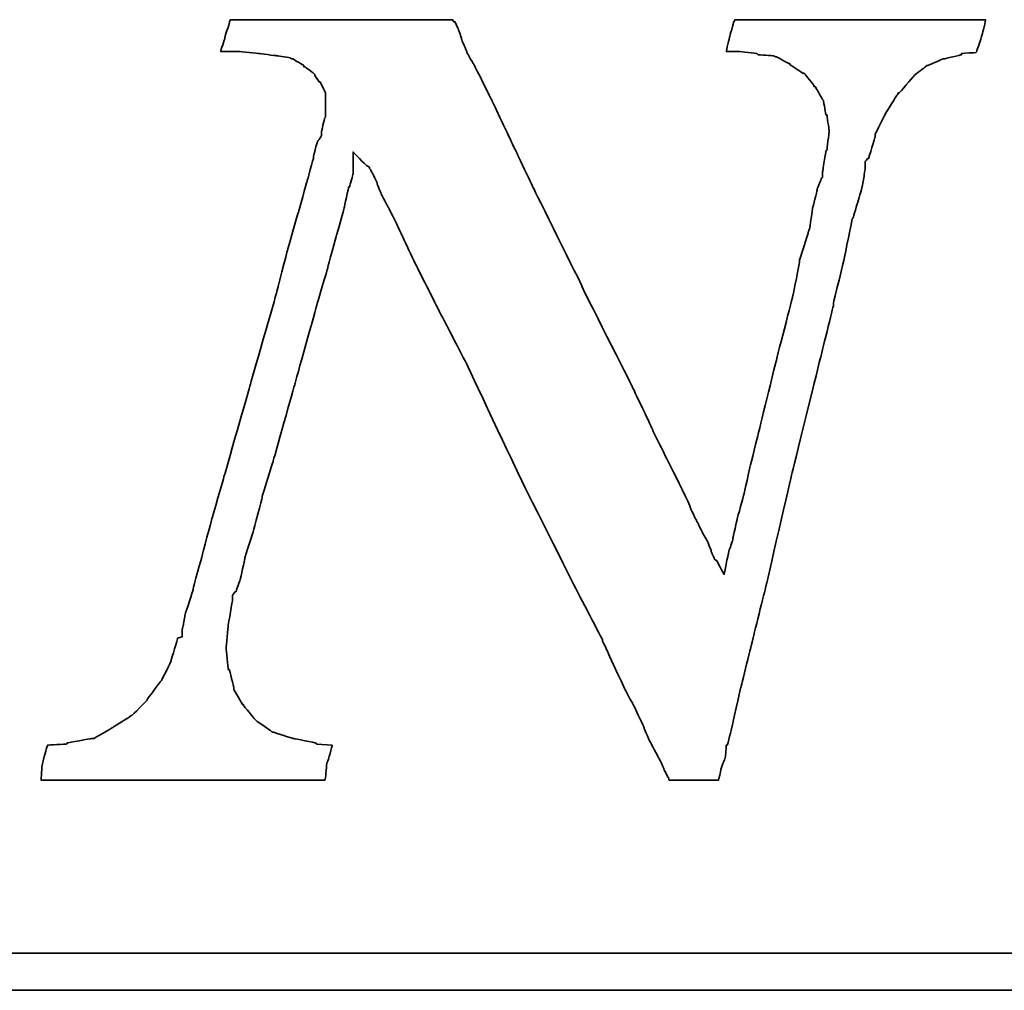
# Model space of a CAD drawing. Header units: millimetres. Extents: x -5 to 272, y 71 to 160.
# Tile 47 of 50: x 222 to 226, y 99 to 103. Entities that reach past the tile are written whole.
import ezdxf

# ---------------------------------------------------------------- set-up
doc = ezdxf.new("R2010")
doc.units = ezdxf.units.MM
doc.header["$LTSCALE"] = 0.15
doc.layers.add('DIM', color=4, linetype='CONTINUOUS')
doc.layers.add('layer 1', color=7, linetype='CONTINUOUS')

# ---------------------------------------------------------------- blocks, each defined once
blk = doc.blocks.new('TBI MOTION logo(完整正式版)')
at = {"layer": 'layer 1', "color": 22, "lineweight": 35}
for points, knots in [([(58.92625, -7.91875), (58.92625, -7.91875), (58.58625, -7.89375), (58.58625, -7.89375), (58.58625, -7.89375), (58.58625, -7.89375), (58.56625, -7.87125), (58.56625, -7.87125), (58.56625, -7.87125), (58.56625, -7.87125), (58.08375, -7.77375), (58.08375, -7.77375), (58.08375, -7.77375), (58.08375, -7.77375), (58.06125, -7.77375), (58.06125, -7.77375), (58.06125, -7.77375), (58.06125, -7.77375), (57.62625, -7.63125), (57.62625, -7.63125), (57.62625, -7.63125), (57.62625, -7.63125), (57.60625, -7.63125), (57.60625, -7.63125), (57.60625, -7.63125), (57.60625, -7.63125), (57.58125, -7.60625), (57.58125, -7.60625), (57.58125, -7.60625), (57.58125, -7.60625), (57.26625, -7.38875), (57.26625, -7.38875), (57.26625, -7.38875), (57.26625, -7.38875), (57.24625, -7.36875), (57.24625, -7.36875), (57.24625, -7.36875), (57.24625, -7.36875), (57.22125, -7.34375), (57.22125, -7.34375), (57.22125, -7.34375), (57.22125, -7.34375), (56.98125, -7.05375), (56.98125, -7.05375), (56.98125, -7.05375), (56.98125, -7.05375), (56.98125, -7.02875), (56.98125, -7.02875), (56.98125, -7.02875), (56.98125, -7.02875), (56.95625, -7.02875), (56.95625, -7.02875), (56.95625, -7.02875), (56.95625, -7.02875), (56.76625, -6.69625), (56.76625, -6.69625), (56.76625, -6.69625), (56.76625, -6.69625), (56.76625, -6.67125), (56.76625, -6.67125), (56.76625, -6.67125), (56.76625, -6.67125), (56.76625, -6.64875), (56.76625, -6.64875), (56.76625, -6.64875), (56.76625, -6.64875), (56.67125, -6.26375), (56.67125, -6.26375), (56.67125, -6.26375), (56.67125, -6.26375), (56.64625, -6.26375), (56.64625, -6.26375), (56.64625, -6.26375), (56.64625, -6.26375), (56.64625, -6.23875), (56.64625, -6.23875), (56.64625, -6.23875), (56.64625, -6.23875), (56.59625, -5.80875), (56.59625, -5.80875), (56.59625, -5.80875), (56.59625, -5.80875), (56.59625, -5.78375), (56.59625, -5.78375), (56.59625, -5.78375), (56.59625, -5.78375), (56.64625, -5.30375), (56.64625, -5.30375), (56.64625, -5.30375), (56.64625, -5.30375), (56.64625, -5.27875), (56.64625, -5.27875), (56.64625, -5.27875), (56.64625, -5.27875), (56.74125, -4.72875), (56.74125, -4.72875), (56.74125, -4.72875), (56.74125, -4.72875), (56.74125, -4.67875), (56.74125, -4.67875), (56.74125, -4.67875), (56.74125, -4.67875), (56.74125, -4.63375), (56.74125, -4.63375), (56.74125, -4.63375), (56.74125, -4.63375), (56.79125, -4.55875), (56.79125, -4.55875), (56.79125, -4.55875), (56.79125, -4.55875), (56.81125, -4.55875), (56.81125, -4.55875), (56.81125, -4.55875), (56.81125, -4.55875), (56.91125, -4.27375), (56.91125, -4.27375), (56.91125, -4.27375), (56.91125, -4.27375), (57.00625, -3.83874), (57.00625, -3.83874), (57.00625, -3.83874), (57.00625, -3.83874), (57.00625, -3.81374), (57.00625, -3.81374), (57.00625, -3.81374), (57.00625, -3.81374), (57.19875, -3.21374), (57.19875, -3.21374), (57.19875, -3.21374), (57.19875, -3.21374), (57.38625, -2.49625), (57.38625, -2.49625), (57.38625, -2.49625), (57.38625, -2.49625), (57.38625, -2.47374), (57.38625, -2.47374), (57.38625, -2.47374), (57.38625, -2.47374), (57.62625, -1.70375), (57.62625, -1.70375), (57.62625, -1.70375), (57.62625, -1.70375), (58.10625, 0.00125), (58.10625, 0.00125), (58.10625, 0.00125), (58.10625, 0.00125), (58.58625, 1.72625), (58.58625, 1.72625), (58.58625, 1.72625), (58.58625, 1.72625), (58.82625, 2.54125), (58.82625, 2.54125), (58.82625, 2.54125), (58.82625, 2.54125), (58.82625, 2.56374), (58.82625, 2.56374), (58.82625, 2.56374), (58.82625, 2.56374), (59.02125, 3.26125), (59.02125, 3.26125), (59.02125, 3.26125), (59.02125, 3.26125), (59.18625, 3.86125), (59.18625, 3.86125), (59.18625, 3.86125), (59.18625, 3.86125), (59.28625, 4.31875), (59.28625, 4.31875), (59.28625, 4.31875), (59.28625, 4.31875), (59.30625, 4.31875), (59.30625, 4.31875), (59.30625, 4.31875), (59.30625, 4.31875), (59.30625, 4.34125), (59.30625, 4.34125), (59.30625, 4.34125), (59.30625, 4.34125), (59.38125, 4.60625), (59.38125, 4.60625), (59.38125, 4.60625), (59.38125, 4.60625), (59.38125, 4.65125), (59.38125, 4.65125), (59.38125, 4.65125), (59.38125, 4.65125), (59.38125, 5.08625), (59.38125, 5.08625), (59.38125, 5.08625), (59.38125, 5.08625), (59.66625, 4.79624), (59.66625, 4.79624), (59.66625, 4.79624), (59.66625, 4.79624), (59.74125, 4.75124), (59.74125, 4.75124), (59.74125, 4.75124), (59.74125, 4.75124), (59.74125, 4.72624), (59.74125, 4.72624), (59.74125, 4.72624), (59.74125, 4.72624), (59.76125, 4.70124), (59.76125, 4.70124), (59.76125, 4.70124), (59.76125, 4.70124), (59.81125, 4.60625), (59.81125, 4.60625), (59.81125, 4.60625), (59.81125, 4.60625), (59.90625, 4.41125), (59.90625, 4.41125), (59.90625, 4.41125), (59.90625, 4.41125), (59.90625, 4.39125), (59.90625, 4.39125), (59.90625, 4.39125), (59.90625, 4.39125), (60.00375, 4.15124), (60.00375, 4.15124), (60.00375, 4.15124), (60.00375, 4.15124), (60.14625, 3.88374), (60.14625, 3.88374), (60.14625, 3.88374), (60.14625, 3.88374), (60.34125, 3.50124), (60.34125, 3.50124), (60.34125, 3.50124), (60.34125, 3.50124), (60.53125, 3.09125), (60.53125, 3.09125), (60.53125, 3.09125), (60.53125, 3.09125), (60.74625, 2.63625), (60.74625, 2.63625), (60.74625, 2.63625), (60.74625, 2.63625), (61.25125, 1.63124), (61.25125, 1.63124), (61.25125, 1.63124), (61.25125, 1.63124), (61.85125, 0.47625), (61.85125, 0.47625), (61.85125, 0.47625), (61.85125, 0.47625), (63.02625, -2.01874), (63.02625, -2.01874), (63.02625, -2.01874), (63.02625, -2.01874), (64.27625, -4.51374), (64.27625, -4.51374), (64.27625, -4.51374), (64.27625, -4.51374), (64.85125, -5.61375), (64.85125, -5.61375), (64.85125, -5.61375), (64.85125, -5.61375), (64.85125, -5.64125), (64.85125, -5.64125), (64.85125, -5.64125), (64.85125, -5.64125), (65.32875, -6.67125), (65.32875, -6.67125), (65.32875, -6.67125), (65.32875, -6.67125), (65.57125, -7.12875), (65.57125, -7.12875), (65.57125, -7.12875), (65.57125, -7.12875), (65.76125, -7.53625), (65.76125, -7.53625), (65.76125, -7.53625), (65.76125, -7.53625), (65.76125, -7.55625), (65.76125, -7.55625), (65.76125, -7.55625), (65.76125, -7.55625), (65.90375, -7.87125), (65.90375, -7.87125), (65.90375, -7.87125), (65.90375, -7.87125), (66.07125, -8.18125), (66.07125, -8.18125), (66.07125, -8.18125), (66.07125, -8.18125), (66.19125, -8.42375), (66.19125, -8.42375), (66.19125, -8.42375), (66.19125, -8.42375), (66.19125, -8.44375), (66.19125, -8.44375), (66.19125, -8.44375), (66.19125, -8.44375), (66.29125, -8.63875), (66.29125, -8.63875), (66.29125, -8.63875), (66.29125, -8.63875), (66.31125, -8.68625), (66.31125, -8.68625), (66.31125, -8.68625), (66.31125, -8.68625), (66.38375, -8.68625), (66.38375, -8.68625), (66.38375, -8.68625), (66.38375, -8.68625), (66.84125, -8.68625), (66.84125, -8.68625), (66.84125, -8.68625), (66.84125, -8.68625), (67.29625, -8.68625), (67.29625, -8.68625), (67.29625, -8.68625), (67.29625, -8.68625), (67.36625, -8.68625), (67.36625, -8.68625), (67.36625, -8.68625), (67.36625, -8.68625), (67.39125, -8.68625), (67.39125, -8.68625), (67.39125, -8.68625), (67.39125, -8.68625), (67.44125, -8.46875), (67.44125, -8.46875), (67.44125, -8.46875), (67.44125, -8.46875), (67.44125, -8.44375), (67.44125, -8.44375), (67.44125, -8.44375), (67.44125, -8.44375), (67.53625, -8.20375), (67.53625, -8.20375), (67.53625, -8.20375), (67.53625, -8.20375), (67.56125, -7.94375), (67.56125, -7.94375), (67.56125, -7.94375), (67.56125, -7.94375), (67.56125, -7.91875), (67.56125, -7.91875), (67.56125, -7.91875), (67.56125, -7.91875), (67.58625, -7.91875), (67.58625, -7.91875), (67.58625, -7.91875), (67.58625, -7.91875), (67.68125, -7.53625), (67.68125, -7.53625), (67.68125, -7.53625), (67.68125, -7.53625), (67.87375, -6.67125), (67.87375, -6.67125), (67.87375, -6.67125), (67.87375, -6.67125), (68.13625, -5.61375), (68.13625, -5.61375), (68.13625, -5.61375), (68.13625, -5.61375), (68.42375, -4.46374), (68.42375, -4.46374), (68.42375, -4.46374), (68.42375, -4.46374), (68.99875, -1.96874), (68.99875, -1.96874), (68.99875, -1.96874), (68.99875, -1.96874), (69.62625, 0.57625), (69.62625, 0.57625), (69.62625, 0.57625), (69.62625, 0.57625), (69.91125, 1.72625), (69.91125, 1.72625), (69.91125, 1.72625), (69.91125, 1.72625), (69.91125, 1.77625), (69.91125, 1.77625), (69.91125, 1.77625), (69.91125, 1.77625), (70.15125, 2.78124), (70.15125, 2.78124), (70.15125, 2.78124), (70.15125, 2.78124), (70.32125, 3.62125), (70.32125, 3.62125), (70.32125, 3.62125), (70.32125, 3.62125), (70.34125, 3.64625), (70.34125, 3.64625), (70.34125, 3.64625), (70.34125, 3.64625), (70.44125, 3.98125), (70.44125, 3.98125), (70.44125, 3.98125), (70.44125, 3.98125), (70.53625, 4.31875), (70.53625, 4.31875), (70.53625, 4.31875), (70.53625, 4.31875), (70.58125, 4.55875), (70.58125, 4.55875), (70.58125, 4.55875), (70.58125, 4.55875), (70.60625, 4.72624), (70.60625, 4.72624), (70.60625, 4.72624), (70.60625, 4.72624), (70.60625, 4.79624), (70.60625, 4.79624), (70.60625, 4.79624), (70.60625, 4.79624), (70.60625, 4.87125), (70.60625, 4.87125), (70.60625, 4.87125), (70.60625, 4.87125), (70.65625, 4.94125), (70.65625, 4.94125), (70.65625, 4.94125), (70.65625, 4.94125), (70.68125, 4.94125), (70.68125, 4.94125), (70.68125, 4.94125), (70.68125, 4.94125), (70.82125, 5.42125), (70.82125, 5.42125), (70.82125, 5.42125), (70.82125, 5.42125), (70.82125, 5.44625), (70.82125, 5.44625), (70.82125, 5.44625), (70.82125, 5.44625), (70.82125, 5.47125), (70.82125, 5.47125), (70.82125, 5.47125), (70.82125, 5.47125), (71.06125, 5.94625), (71.06125, 5.94625), (71.06125, 5.94625), (71.06125, 5.94625), (71.30125, 6.33124), (71.30125, 6.33124), (71.30125, 6.33124), (71.30125, 6.33124), (71.32625, 6.35625), (71.32625, 6.35625), (71.32625, 6.35625), (71.32625, 6.35625), (71.32625, 6.38124), (71.32625, 6.38124), (71.32625, 6.38124), (71.32625, 6.38124), (71.35125, 6.38124), (71.35125, 6.38124), (71.35125, 6.38124), (71.35125, 6.38124), (71.66125, 6.74125), (71.66125, 6.74125), (71.66125, 6.74125), (71.66125, 6.74125), (71.68625, 6.76625), (71.68625, 6.76625), (71.68625, 6.76625), (71.68625, 6.76625), (71.92625, 6.95624), (71.92625, 6.95624), (71.92625, 6.95624), (71.92625, 6.95624), (71.95125, 6.98125), (71.95125, 6.98125), (71.95125, 6.98125), (71.95125, 6.98125), (71.97625, 6.98125), (71.97625, 6.98125), (71.97625, 6.98125), (71.97625, 6.98125), (72.31125, 7.12624), (72.31125, 7.12624), (72.31125, 7.12624), (72.31125, 7.12624), (72.33375, 7.12624), (72.33375, 7.12624), (72.33375, 7.12624), (72.33375, 7.12624), (72.71625, 7.21875), (72.71625, 7.21875), (72.71625, 7.21875), (72.71625, 7.21875), (72.71625, 7.24624), (72.71625, 7.24624), (72.71625, 7.24624), (72.71625, 7.24624), (72.74125, 7.24624), (72.74125, 7.24624), (72.74125, 7.24624), (72.74125, 7.24624), (73.03124, 7.26624), (73.03124, 7.26624), (73.03124, 7.26624), (73.03124, 7.26624), (73.05375, 7.29125), (73.05375, 7.29125), (73.05375, 7.29125), (73.05375, 7.29125), (73.05375, 7.31625), (73.05375, 7.31625), (73.05375, 7.31625), (73.05375, 7.31625), (73.17625, 7.67625), (73.17625, 7.67625), (73.17625, 7.67625), (73.17625, 7.67625), (73.24625, 7.98625), (73.24625, 7.98625), (73.24625, 7.98625), (73.24625, 7.98625), (73.19625, 7.98625), (73.19625, 7.98625), (73.19625, 7.98625), (73.19625, 7.98625), (72.93625, 7.98625), (72.93625, 7.98625), (72.93625, 7.98625), (72.93625, 7.98625), (72.55125, 7.98625), (72.55125, 7.98625), (72.55125, 7.98625), (72.55125, 7.98625), (72.09625, 7.98625), (72.09625, 7.98625), (72.09625, 7.98625), (72.09625, 7.98625), (71.64125, 7.98625), (71.64125, 7.98625), (71.64125, 7.98625), (71.64125, 7.98625), (70.53625, 7.98625), (70.53625, 7.98625), (70.53625, 7.98625), (70.53625, 7.98625), (69.47875, 7.98625), (69.47875, 7.98625), (69.47875, 7.98625), (69.47875, 7.98625), (68.95125, 7.98625), (68.95125, 7.98625), (68.95125, 7.98625), (68.95125, 7.98625), (68.52125, 7.98625), (68.52125, 7.98625), (68.52125, 7.98625), (68.52125, 7.98625), (68.13625, 7.98625), (68.13625, 7.98625), (68.13625, 7.98625), (68.13625, 7.98625), (67.87375, 7.98625), (67.87375, 7.98625), (67.87375, 7.98625), (67.87375, 7.98625), (67.75125, 7.98625), (67.75125, 7.98625), (67.75125, 7.98625), (67.75125, 7.98625), (67.72625, 7.94125), (67.72625, 7.94125), (67.72625, 7.94125), (67.72625, 7.94125), (67.63125, 7.60625), (67.63125, 7.60625), (67.63125, 7.60625), (67.63125, 7.60625), (67.56125, 7.29125), (67.56125, 7.29125), (67.56125, 7.29125), (67.56125, 7.29125), (67.72625, 7.29125), (67.72625, 7.29125), (67.72625, 7.29125), (67.72625, 7.29125), (67.82625, 7.29125), (67.82625, 7.29125), (67.82625, 7.29125), (67.82625, 7.29125), (67.84625, 7.29125), (67.84625, 7.29125), (67.84625, 7.29125), (67.84625, 7.29125), (68.23125, 7.24624), (68.23125, 7.24624), (68.23125, 7.24624), (68.23125, 7.24624), (68.25875, 7.21875), (68.25875, 7.21875), (68.25875, 7.21875), (68.25875, 7.21875), (68.59125, 7.19624), (68.59125, 7.19624), (68.59125, 7.19624), (68.59125, 7.19624), (68.64125, 7.17125), (68.64125, 7.17125), (68.64125, 7.17125), (68.64125, 7.17125), (68.66625, 7.17125), (68.66625, 7.17125), (68.66625, 7.17125), (68.66625, 7.17125), (68.92625, 7.02624), (68.92625, 7.02624), (68.92625, 7.02624), (68.92625, 7.02624), (68.95125, 7.02624), (68.95125, 7.02624), (68.95125, 7.02624), (68.95125, 7.02624), (68.95125, 7.00624), (68.95125, 7.00624), (68.95125, 7.00624), (68.95125, 7.00624), (69.23875, 6.81125), (69.23875, 6.81125), (69.23875, 6.81125), (69.23875, 6.81125), (69.26625, 6.81125), (69.26625, 6.81125), (69.26625, 6.81125), (69.26625, 6.81125), (69.28625, 6.78625), (69.28625, 6.78625), (69.28625, 6.78625), (69.28625, 6.78625), (69.47875, 6.54875), (69.47875, 6.54875), (69.47875, 6.54875), (69.47875, 6.54875), (69.47875, 6.52375), (69.47875, 6.52375), (69.47875, 6.52375), (69.47875, 6.52375), (69.50625, 6.52375), (69.50625, 6.52375), (69.50625, 6.52375), (69.50625, 6.52375), (69.67125, 6.23625), (69.67125, 6.23625), (69.67125, 6.23625), (69.67125, 6.23625), (69.69375, 6.21125), (69.69375, 6.21125), (69.69375, 6.21125), (69.69375, 6.21125), (69.69375, 6.18625), (69.69375, 6.18625), (69.69375, 6.18625), (69.69375, 6.18625), (69.74625, 5.89875), (69.74625, 5.89875), (69.74625, 5.89875), (69.74625, 5.89875), (69.76625, 5.89875), (69.76625, 5.89875), (69.76625, 5.89875), (69.76625, 5.89875), (69.81375, 5.56625), (69.81375, 5.56625), (69.81375, 5.56625), (69.81375, 5.56625), (69.81375, 5.54125), (69.81375, 5.54125), (69.81375, 5.54125), (69.81375, 5.54125), (69.81375, 5.51625), (69.81375, 5.51625), (69.81375, 5.51625), (69.81375, 5.51625), (69.76625, 5.13125), (69.76625, 5.13125), (69.76625, 5.13125), (69.76625, 5.13125), (69.74625, 5.10874), (69.74625, 5.10874), (69.74625, 5.10874), (69.74625, 5.10874), (69.67125, 4.65125), (69.67125, 4.65125), (69.67125, 4.65125), (69.67125, 4.65125), (69.67125, 4.55875), (69.67125, 4.55875), (69.67125, 4.55875), (69.67125, 4.55875), (69.67125, 4.53125), (69.67125, 4.53125), (69.67125, 4.53125), (69.67125, 4.53125), (69.64625, 4.50874), (69.64625, 4.50874), (69.64625, 4.50874), (69.64625, 4.50874), (69.55125, 4.27125), (69.55125, 4.27125), (69.55125, 4.27125), (69.55125, 4.27125), (69.55125, 4.24625), (69.55125, 4.24625), (69.55125, 4.24625), (69.55125, 4.24625), (69.45375, 3.86125), (69.45375, 3.86125), (69.45375, 3.86125), (69.45375, 3.86125), (69.38625, 3.40624), (69.38625, 3.40624), (69.38625, 3.40624), (69.38625, 3.40624), (69.35875, 3.33125), (69.35875, 3.33125), (69.35875, 3.33125), (69.35875, 3.33125), (69.35875, 3.30875), (69.35875, 3.30875), (69.35875, 3.30875), (69.35875, 3.30875), (69.16625, 2.71125), (69.16625, 2.71125), (69.16625, 2.71125), (69.16625, 2.71125), (69.16625, 2.66375), (69.16625, 2.66375), (69.16625, 2.66375), (69.16625, 2.66375), (69.02625, 1.96374), (69.02625, 1.96374), (69.02625, 1.96374), (69.02625, 1.96374), (68.64125, 0.45624), (68.64125, 0.45624), (68.64125, 0.45624), (68.64125, 0.45624), (68.25875, -1.10625), (68.25875, -1.10625), (68.25875, -1.10625), (68.25875, -1.10625), (68.08625, -1.80125), (68.08625, -1.80125), (68.08625, -1.80125), (68.08625, -1.80125), (67.94625, -2.42625), (67.94625, -2.42625), (67.94625, -2.42625), (67.94625, -2.42625), (67.80125, -2.95375), (67.80125, -2.95375), (67.80125, -2.95375), (67.80125, -2.95375), (67.70625, -3.38375), (67.70625, -3.38375), (67.70625, -3.38375), (67.70625, -3.38375), (67.70625, -3.40875), (67.70625, -3.40875), (67.70625, -3.40875), (67.70625, -3.40875), (67.63125, -3.62375), (67.63125, -3.62375), (67.63125, -3.62375), (67.63125, -3.62375), (67.60625, -3.72125), (67.60625, -3.72125), (67.60625, -3.72125), (67.60625, -3.72125), (67.51125, -4.17375), (67.51125, -4.17375), (67.51125, -4.17375), (67.51125, -4.17375), (67.34625, -3.86374), (67.34625, -3.86374), (67.34625, -3.86374), (67.34625, -3.86374), (67.32125, -3.86374), (67.32125, -3.86374), (67.32125, -3.86374), (67.32125, -3.86374), (67.27125, -3.76874), (67.27125, -3.76874), (67.27125, -3.76874), (67.27125, -3.76874), (67.22625, -3.67374), (67.22625, -3.67374), (67.22625, -3.67374), (67.22625, -3.67374), (67.22625, -3.64875), (67.22625, -3.64875), (67.22625, -3.64875), (67.22625, -3.64875), (67.15125, -3.45375), (67.15125, -3.45375), (67.15125, -3.45375), (67.15125, -3.45375), (67.05625, -3.28875), (67.05625, -3.28875), (67.05625, -3.28875), (67.05625, -3.28875), (66.91125, -3.00125), (66.91125, -3.00125), (66.91125, -3.00125), (66.91125, -3.00125), (66.77125, -2.71375), (66.77125, -2.71375), (66.77125, -2.71375), (66.77125, -2.71375), (66.77125, -2.68875), (66.77125, -2.68875), (66.77125, -2.68875), (66.77125, -2.68875), (66.41125, -1.94374), (66.41125, -1.94374), (66.41125, -1.94374), (66.41125, -1.94374), (65.95125, -1.03375), (65.95125, -1.03375), (65.95125, -1.03375), (65.95125, -1.03375), (65.95125, -1.00875), (65.95125, -1.00875), (65.95125, -1.00875), (65.95125, -1.00875), (65.49625, -0.04874), (65.49625, -0.04874), (65.49625, -0.04874), (65.49625, -0.04874), (64.39375, 2.13624), (64.39375, 2.13624), (64.39375, 2.13624), (64.39375, 2.13624), (64.39375, 2.15624), (64.39375, 2.15624), (64.39375, 2.15624), (64.39375, 2.15624), (63.33625, 4.29125), (63.33625, 4.29125), (63.33625, 4.29125), (63.33625, 4.29125), (62.85625, 5.30125), (62.85625, 5.30125), (62.85625, 5.30125), (62.85625, 5.30125), (62.42625, 6.21125), (62.42625, 6.21125), (62.42625, 6.21125), (62.42625, 6.21125), (62.04125, 6.98125), (62.04125, 6.98125), (62.04125, 6.98125), (62.04125, 6.98125), (61.87375, 7.26624), (61.87375, 7.26624), (61.87375, 7.26624), (61.87375, 7.26624), (61.87375, 7.29125), (61.87375, 7.29125), (61.87375, 7.29125), (61.87375, 7.29125), (61.75625, 7.55625), (61.75625, 7.55625), (61.75625, 7.55625), (61.75625, 7.55625), (61.75625, 7.58124), (61.75625, 7.58124), (61.75625, 7.58124), (61.75625, 7.58124), (61.68375, 7.79375), (61.68375, 7.79375), (61.68375, 7.79375), (61.68375, 7.79375), (61.61125, 7.94125), (61.61125, 7.94125), (61.61125, 7.94125), (61.61125, 7.94125), (61.58625, 7.94125), (61.58625, 7.94125), (61.58625, 7.94125), (61.58625, 7.94125), (61.56375, 7.98625), (61.56375, 7.98625), (61.56375, 7.98625), (61.56375, 7.98625), (61.41875, 7.98625), (61.41875, 7.98625), (61.41875, 7.98625), (61.41875, 7.98625), (61.18125, 7.98625), (61.18125, 7.98625), (61.18125, 7.98625), (61.18125, 7.98625), (60.84125, 7.98625), (60.84125, 7.98625), (60.84125, 7.98625), (60.84125, 7.98625), (60.02625, 7.98625), (60.02625, 7.98625), (60.02625, 7.98625), (60.02625, 7.98625), (59.11625, 7.98625), (59.11625, 7.98625), (59.11625, 7.98625), (59.11625, 7.98625), (58.15625, 7.98625), (58.15625, 7.98625), (58.15625, 7.98625), (58.15625, 7.98625), (57.34125, 7.98625), (57.34125, 7.98625), (57.34125, 7.98625), (57.34125, 7.98625), (57.00625, 7.98625), (57.00625, 7.98625), (57.00625, 7.98625), (57.00625, 7.98625), (56.76625, 7.98625), (56.76625, 7.98625), (56.76625, 7.98625), (56.76625, 7.98625), (56.69125, 7.98625), (56.69125, 7.98625), (56.69125, 7.98625), (56.69125, 7.98625), (56.67125, 7.94125), (56.67125, 7.94125), (56.67125, 7.94125), (56.67125, 7.94125), (56.67125, 7.91625), (56.67125, 7.91625), (56.67125, 7.91625), (56.67125, 7.91625), (56.57125, 7.60625), (56.57125, 7.60625), (56.57125, 7.60625), (56.57125, 7.60625), (56.57125, 7.58124), (56.57125, 7.58124), (56.57125, 7.58124), (56.57125, 7.58124), (56.47625, 7.29125), (56.47625, 7.29125), (56.47625, 7.29125), (56.47625, 7.29125), (56.57125, 7.29125), (56.57125, 7.29125), (56.57125, 7.29125), (56.57125, 7.29125), (56.76625, 7.29125), (56.76625, 7.29125), (56.76625, 7.29125), (56.76625, 7.29125), (56.86125, 7.29125), (56.86125, 7.29125), (56.86125, 7.29125), (56.86125, 7.29125), (56.88625, 7.29125), (56.88625, 7.29125), (56.88625, 7.29125), (56.88625, 7.29125), (57.31625, 7.24624), (57.31625, 7.24624), (57.31625, 7.24624), (57.31625, 7.24624), (57.70125, 7.19624), (57.70125, 7.19624), (57.70125, 7.19624), (57.70125, 7.19624), (57.72625, 7.19624), (57.72625, 7.19624), (57.72625, 7.19624), (57.72625, 7.19624), (58.01125, 7.14624), (58.01125, 7.14624), (58.01125, 7.14624), (58.01125, 7.14624), (58.03625, 7.12624), (58.03625, 7.12624), (58.03625, 7.12624), (58.03625, 7.12624), (58.06125, 7.12624), (58.06125, 7.12624), (58.06125, 7.12624), (58.06125, 7.12624), (58.30125, 6.98125), (58.30125, 6.98125), (58.30125, 6.98125), (58.30125, 6.98125), (58.30125, 6.95624), (58.30125, 6.95624), (58.30125, 6.95624), (58.30125, 6.95624), (58.32375, 6.95624), (58.32375, 6.95624), (58.32375, 6.95624), (58.32375, 6.95624), (58.51625, 6.81125), (58.51625, 6.81125), (58.51625, 6.81125), (58.51625, 6.81125), (58.54125, 6.78625), (58.54125, 6.78625), (58.54125, 6.78625), (58.54125, 6.78625), (58.54125, 6.76625), (58.54125, 6.76625), (58.54125, 6.76625), (58.54125, 6.76625), (58.63625, 6.62124), (58.63625, 6.62124), (58.63625, 6.62124), (58.63625, 6.62124), (58.65875, 6.62124), (58.65875, 6.62124), (58.65875, 6.62124), (58.65875, 6.62124), (58.75625, 6.42625), (58.75625, 6.42625), (58.75625, 6.42625), (58.75625, 6.42625), (58.77875, 6.38124), (58.77875, 6.38124), (58.77875, 6.38124), (58.77875, 6.38124), (58.77875, 6.33124), (58.77875, 6.33124), (58.77875, 6.33124), (58.77875, 6.33124), (58.77875, 6.09125), (58.77875, 6.09125), (58.77875, 6.09125), (58.77875, 6.09125), (58.77875, 5.85125), (58.77875, 5.85125), (58.77875, 5.85125), (58.77875, 5.85125), (58.75625, 5.82625), (58.75625, 5.82625), (58.75625, 5.82625), (58.75625, 5.82625), (58.68625, 5.51625), (58.68625, 5.51625), (58.68625, 5.51625), (58.68625, 5.51625), (58.68625, 5.47125), (58.68625, 5.47125), (58.68625, 5.47125), (58.68625, 5.47125), (58.68625, 5.44625), (58.68625, 5.44625), (58.68625, 5.44625), (58.68625, 5.44625), (58.65875, 5.39625), (58.65875, 5.39625), (58.65875, 5.39625), (58.65875, 5.39625), (58.61125, 5.32624), (58.61125, 5.32624), (58.61125, 5.32624), (58.61125, 5.32624), (58.56625, 5.20375), (58.56625, 5.20375), (58.56625, 5.20375), (58.56625, 5.20375), (58.51625, 4.99125), (58.51625, 4.99125), (58.51625, 4.99125), (58.51625, 4.99125), (58.51625, 4.96625), (58.51625, 4.96625), (58.51625, 4.96625), (58.51625, 4.96625), (58.37125, 4.43625), (58.37125, 4.43625), (58.37125, 4.43625), (58.37125, 4.43625), (58.18125, 3.76625), (58.18125, 3.76625), (58.18125, 3.76625), (58.18125, 3.76625), (57.94125, 2.92624), (57.94125, 2.92624), (57.94125, 2.92624), (57.94125, 2.92624), (57.70125, 1.98874), (57.70125, 1.98874), (57.70125, 1.98874), (57.70125, 1.98874), (57.12625, -0.02374), (57.12625, -0.02374), (57.12625, -0.02374), (57.12625, -0.02374), (56.55125, -2.03875), (56.55125, -2.03875), (56.55125, -2.03875), (56.55125, -2.03875), (56.28625, -2.95375), (56.28625, -2.95375), (56.28625, -2.95375), (56.28625, -2.95375), (56.07125, -3.76874), (56.07125, -3.76874), (56.07125, -3.76874), (56.07125, -3.76874), (55.87625, -4.48874), (55.87625, -4.48874), (55.87625, -4.48874), (55.87625, -4.48874), (55.87625, -4.51374), (55.87625, -4.51374), (55.87625, -4.51374), (55.87625, -4.51374), (55.71125, -5.01625), (55.71125, -5.01625), (55.71125, -5.01625), (55.71125, -5.01625), (55.66125, -5.25375), (55.66125, -5.25375), (55.66125, -5.25375), (55.66125, -5.25375), (55.66125, -5.27875), (55.66125, -5.27875), (55.66125, -5.27875), (55.66125, -5.27875), (55.63625, -5.37375), (55.63625, -5.37375), (55.63625, -5.37375), (55.63625, -5.37375), (55.63625, -5.42375), (55.63625, -5.42375), (55.63625, -5.42375), (55.63625, -5.42375), (55.63625, -5.54125), (55.63625, -5.54125), (55.63625, -5.54125), (55.63625, -5.54125), (55.54125, -5.56875), (55.54125, -5.56875), (55.54125, -5.56875), (55.54125, -5.56875), (55.39625, -6.04875), (55.39625, -6.04875), (55.39625, -6.04875), (55.39625, -6.04875), (55.39625, -6.06875), (55.39625, -6.06875), (55.39625, -6.06875), (55.39625, -6.06875), (55.18125, -6.50375), (55.18125, -6.50375), (55.18125, -6.50375), (55.18125, -6.50375), (55.15625, -6.52875), (55.15625, -6.52875), (55.15625, -6.52875), (55.15625, -6.52875), (54.86875, -6.91125), (54.86875, -6.91125), (54.86875, -6.91125), (54.86875, -6.91125), (54.86875, -6.93375), (54.86875, -6.93375), (54.86875, -6.93375), (54.86875, -6.93375), (54.53125, -7.26875), (54.53125, -7.26875), (54.53125, -7.26875), (54.53125, -7.26875), (54.51125, -7.26875), (54.51125, -7.26875), (54.51125, -7.26875), (54.51125, -7.26875), (54.48625, -7.29625), (54.48625, -7.29625), (54.48625, -7.29625), (54.48625, -7.29625), (54.10375, -7.53625), (54.10375, -7.53625), (54.10375, -7.53625), (54.10375, -7.53625), (53.69625, -7.77375), (53.69625, -7.77375), (53.69625, -7.77375), (53.69625, -7.77375), (53.67125, -7.77375), (53.67125, -7.77375), (53.67125, -7.77375), (53.67125, -7.77375), (53.64625, -7.77375), (53.64625, -7.77375), (53.64625, -7.77375), (53.64625, -7.77375), (53.11625, -7.87125), (53.11625, -7.87125), (53.11625, -7.87125), (53.11625, -7.87125), (53.09625, -7.89375), (53.09625, -7.89375), (53.09625, -7.89375), (53.09625, -7.89375), (52.68625, -7.91875), (52.68625, -7.91875), (52.68625, -7.91875), (52.68625, -7.91875), (52.66125, -7.99125), (52.66125, -7.99125), (52.66125, -7.99125), (52.66125, -7.99125), (52.56625, -8.34875), (52.56625, -8.34875), (52.56625, -8.34875), (52.56625, -8.34875), (52.54125, -8.68625), (52.54125, -8.68625), (52.54125, -8.68625), (52.54125, -8.68625), (52.58875, -8.68625), (52.58875, -8.68625), (52.58875, -8.68625), (52.58875, -8.68625), (52.87625, -8.68625), (52.87625, -8.68625), (52.87625, -8.68625), (52.87625, -8.68625), (53.33625, -8.68625), (53.33625, -8.68625), (53.33625, -8.68625), (53.33625, -8.68625), (53.79125, -8.68625), (53.79125, -8.68625), (53.79125, -8.68625), (53.79125, -8.68625), (54.36625, -8.68625), (54.36625, -8.68625), (54.36625, -8.68625), (54.36625, -8.68625), (55.59125, -8.68625), (55.59125, -8.68625), (55.59125, -8.68625), (55.59125, -8.68625), (56.76625, -8.68625), (56.76625, -8.68625), (56.76625, -8.68625), (56.76625, -8.68625), (57.34125, -8.68625), (57.34125, -8.68625), (57.34125, -8.68625), (57.34125, -8.68625), (57.82125, -8.68625), (57.82125, -8.68625), (57.82125, -8.68625), (57.82125, -8.68625), (58.25125, -8.68625), (58.25125, -8.68625), (58.25125, -8.68625), (58.25125, -8.68625), (58.58625, -8.68625), (58.58625, -8.68625), (58.58625, -8.68625), (58.58625, -8.68625), (58.75625, -8.68625), (58.75625, -8.68625), (58.75625, -8.68625), (58.75625, -8.68625), (58.77875, -8.63875), (58.77875, -8.63875), (58.77875, -8.63875), (58.77875, -8.63875), (58.80625, -8.30375), (58.80625, -8.30375), (58.80625, -8.30375), (58.80625, -8.30375), (58.82625, -8.27875), (58.82625, -8.27875), (58.82625, -8.27875), (58.82625, -8.27875), (58.92625, -7.91875), (58.92625, -7.91875)], [0, 0, 0, 0, 0.003125, 0.003125, 0.003125, 0.00312501, 0.00625, 0.00625, 0.00625, 0.00625001, 0.009375, 0.009375, 0.009375, 0.00937501, 0.0125, 0.0125, 0.0125, 0.01250001, 0.015625, 0.015625, 0.015625, 0.01562501, 0.01875, 0.01875, 0.01875, 0.01875001, 0.021875, 0.021875, 0.021875, 0.02187501, 0.025, 0.025, 0.025, 0.02500001, 0.028125, 0.028125, 0.028125, 0.02812501, 0.03125, 0.03125, 0.03125, 0.03125001, 0.034375, 0.034375, 0.034375, 0.03437501, 0.0375, 0.0375, 0.0375, 0.03750001, 0.040625, 0.040625, 0.040625, 0.04062501, 0.04375, 0.04375, 0.04375, 0.04375001, 0.046875, 0.046875, 0.046875, 0.04687501, 0.05, 0.05, 0.05, 0.05000001, 0.053125, 0.053125, 0.053125, 0.05312501, 0.05625, 0.05625, 0.05625, 0.05625001, 0.059375, 0.059375, 0.059375, 0.05937501, 0.0625, 0.0625, 0.0625, 0.06250001, 0.065625, 0.065625, 0.065625, 0.06562501, 0.06875, 0.06875, 0.06875, 0.06875001, 0.071875, 0.071875, 0.071875, 0.07187501, 0.075, 0.075, 0.075, 0.07500001, 0.078125, 0.078125, 0.078125, 0.07812501, 0.08125, 0.08125, 0.08125, 0.08125001, 0.084375, 0.084375, 0.084375, 0.08437501, 0.0875, 0.0875, 0.0875, 0.08750001, 0.090625, 0.090625, 0.090625, 0.09062501, 0.09375, 0.09375, 0.09375, 0.09375001, 0.096875, 0.096875, 0.096875, 0.09687501, 0.1, 0.1, 0.1, 0.10000001, 0.103125, 0.103125, 0.103125, 0.10312501, 0.10625, 0.10625, 0.10625, 0.10625001, 0.109375, 0.109375, 0.109375, 0.10937501, 0.1125, 0.1125, 0.1125, 0.11250001, 0.115625, 0.115625, 0.115625, 0.11562501, 0.11875, 0.11875, 0.11875, 0.11875001, 0.121875, 0.121875, 0.121875, 0.12187501, 0.125, 0.125, 0.125, 0.12500001, 0.128125, 0.128125, 0.128125, 0.12812501, 0.13125, 0.13125, 0.13125, 0.13125001, 0.134375, 0.134375, 0.134375, 0.13437501, 0.1375, 0.1375, 0.1375, 0.13750001, 0.140625, 0.140625, 0.140625, 0.14062501, 0.14375, 0.14375, 0.14375, 0.14375001, 0.146875, 0.146875, 0.146875, 0.14687501, 0.15, 0.15, 0.15, 0.15000001, 0.153125, 0.153125, 0.153125, 0.15312501, 0.15625, 0.15625, 0.15625, 0.15625001, 0.159375, 0.159375, 0.159375, 0.15937501, 0.1625, 0.1625, 0.1625, 0.16250001, 0.165625, 0.165625, 0.165625, 0.16562501, 0.16875, 0.16875, 0.16875, 0.16875001, 0.171875, 0.171875, 0.171875, 0.17187501, 0.175, 0.175, 0.175, 0.17500001, 0.178125, 0.178125, 0.178125, 0.17812501, 0.18125, 0.18125, 0.18125, 0.18125001, 0.184375, 0.184375, 0.184375, 0.18437501, 0.1875, 0.1875, 0.1875, 0.18750001, 0.190625, 0.190625, 0.190625, 0.19062501, 0.19375, 0.19375, 0.19375, 0.19375001, 0.196875, 0.196875, 0.196875, 0.19687501, 0.2, 0.2, 0.2, 0.20000001, 0.203125, 0.203125, 0.203125, 0.20312501, 0.20625, 0.20625, 0.20625, 0.20625001, 0.209375, 0.209375, 0.209375, 0.20937501, 0.2125, 0.2125, 0.2125, 0.21250001, 0.215625, 0.215625, 0.215625, 0.21562501, 0.21875, 0.21875, 0.21875, 0.21875001, 0.221875, 0.221875, 0.221875, 0.22187501, 0.225, 0.225, 0.225, 0.22500001, 0.228125, 0.228125, 0.228125, 0.22812501, 0.23125, 0.23125, 0.23125, 0.23125001, 0.234375, 0.234375, 0.234375, 0.23437501, 0.2375, 0.2375, 0.2375, 0.23750001, 0.240625, 0.240625, 0.240625, 0.24062501, 0.24375, 0.24375, 0.24375, 0.24375001, 0.246875, 0.246875, 0.246875, 0.24687501, 0.25, 0.25, 0.25, 0.25000001, 0.253125, 0.253125, 0.253125, 0.25312501, 0.25625, 0.25625, 0.25625, 0.25625001, 0.259375, 0.259375, 0.259375, 0.25937501, 0.2625, 0.2625, 0.2625, 0.26250001, 0.265625, 0.265625, 0.265625, 0.26562501, 0.26875, 0.26875, 0.26875, 0.26875001, 0.271875, 0.271875, 0.271875, 0.27187501, 0.275, 0.275, 0.275, 0.27500001, 0.278125, 0.278125, 0.278125, 0.27812501, 0.28125, 0.28125, 0.28125, 0.28125001, 0.284375, 0.284375, 0.284375, 0.28437501, 0.2875, 0.2875, 0.2875, 0.28750001, 0.290625, 0.290625, 0.290625, 0.29062501, 0.29375, 0.29375, 0.29375, 0.29375001, 0.296875, 0.296875, 0.296875, 0.29687501, 0.3, 0.3, 0.3, 0.30000001, 0.303125, 0.303125, 0.303125, 0.30312501, 0.30625, 0.30625, 0.30625, 0.30625001, 0.309375, 0.309375, 0.309375, 0.30937501, 0.3125, 0.3125, 0.3125, 0.31250001, 0.315625, 0.315625, 0.315625, 0.31562501, 0.31875, 0.31875, 0.31875, 0.31875001, 0.321875, 0.321875, 0.321875, 0.32187501, 0.325, 0.325, 0.325, 0.32500001, 0.328125, 0.328125, 0.328125, 0.32812501, 0.33125, 0.33125, 0.33125, 0.33125001, 0.334375, 0.334375, 0.334375, 0.33437501, 0.3375, 0.3375, 0.3375, 0.33750001, 0.340625, 0.340625, 0.340625, 0.34062501, 0.34375, 0.34375, 0.34375, 0.34375001, 0.346875, 0.346875, 0.346875, 0.34687501, 0.35, 0.35, 0.35, 0.35000001, 0.353125, 0.353125, 0.353125, 0.35312501, 0.35625, 0.35625, 0.35625, 0.35625001, 0.359375, 0.359375, 0.359375, 0.35937501, 0.3625, 0.3625, 0.3625, 0.36250001, 0.365625, 0.365625, 0.365625, 0.36562501, 0.36875, 0.36875, 0.36875, 0.36875001, 0.371875, 0.371875, 0.371875, 0.37187501, 0.375, 0.375, 0.375, 0.37500001, 0.378125, 0.378125, 0.378125, 0.37812501, 0.38125, 0.38125, 0.38125, 0.38125001, 0.384375, 0.384375, 0.384375, 0.38437501, 0.3875, 0.3875, 0.3875, 0.38750001, 0.390625, 0.390625, 0.390625, 0.39062501, 0.39375, 0.39375, 0.39375, 0.39375001, 0.396875, 0.396875, 0.396875, 0.39687501, 0.4, 0.4, 0.4, 0.40000001, 0.403125, 0.403125, 0.403125, 0.40312501, 0.40625, 0.40625, 0.40625, 0.40625001, 0.409375, 0.409375, 0.409375, 0.40937501, 0.4125, 0.4125, 0.4125, 0.41250001, 0.415625, 0.415625, 0.415625, 0.41562501, 0.41875, 0.41875, 0.41875, 0.41875001, 0.421875, 0.421875, 0.421875, 0.42187501, 0.425, 0.425, 0.425, 0.42500001, 0.428125, 0.428125, 0.428125, 0.42812501, 0.43125, 0.43125, 0.43125, 0.43125001, 0.434375, 0.434375, 0.434375, 0.43437501, 0.4375, 0.4375, 0.4375, 0.43750001, 0.440625, 0.440625, 0.440625, 0.44062501, 0.44375, 0.44375, 0.44375, 0.44375001, 0.446875, 0.446875, 0.446875, 0.44687501, 0.45, 0.45, 0.45, 0.45000001, 0.453125, 0.453125, 0.453125, 0.45312501, 0.45625, 0.45625, 0.45625, 0.45625001, 0.459375, 0.459375, 0.459375, 0.45937501, 0.4625, 0.4625, 0.4625, 0.46250001, 0.465625, 0.465625, 0.465625, 0.46562501, 0.46875, 0.46875, 0.46875, 0.46875001, 0.471875, 0.471875, 0.471875, 0.47187501, 0.475, 0.475, 0.475, 0.47500001, 0.478125, 0.478125, 0.478125, 0.47812501, 0.48125, 0.48125, 0.48125, 0.48125001, 0.484375, 0.484375, 0.484375, 0.48437501, 0.4875, 0.4875, 0.4875, 0.48750001, 0.490625, 0.490625, 0.490625, 0.49062501, 0.49375, 0.49375, 0.49375, 0.49375001, 0.496875, 0.496875, 0.496875, 0.49687501, 0.5, 0.5, 0.5, 0.50000001, 0.503125, 0.503125, 0.503125, 0.50312501, 0.50625, 0.50625, 0.50625, 0.50625001, 0.509375, 0.509375, 0.509375, 0.50937501, 0.5125, 0.5125, 0.5125, 0.51250001, 0.515625, 0.515625, 0.515625, 0.51562501, 0.51875, 0.51875, 0.51875, 0.51875001, 0.521875, 0.521875, 0.521875, 0.52187501, 0.525, 0.525, 0.525, 0.52500001, 0.528125, 0.528125, 0.528125, 0.52812501, 0.53125, 0.53125, 0.53125, 0.53125001, 0.534375, 0.534375, 0.534375, 0.53437501, 0.5375, 0.5375, 0.5375, 0.53750001, 0.540625, 0.540625, 0.540625, 0.54062501, 0.54375, 0.54375, 0.54375, 0.54375001, 0.546875, 0.546875, 0.546875, 0.54687501, 0.55, 0.55, 0.55, 0.55000001, 0.553125, 0.553125, 0.553125, 0.55312501, 0.55625, 0.55625, 0.55625, 0.55625001, 0.559375, 0.559375, 0.559375, 0.55937501, 0.5625, 0.5625, 0.5625, 0.56250001, 0.565625, 0.565625, 0.565625, 0.56562501, 0.56875, 0.56875, 0.56875, 0.56875001, 0.571875, 0.571875, 0.571875, 0.57187501, 0.575, 0.575, 0.575, 0.57500001, 0.578125, 0.578125, 0.578125, 0.57812501, 0.58125, 0.58125, 0.58125, 0.58125001, 0.584375, 0.584375, 0.584375, 0.58437501, 0.5875, 0.5875, 0.5875, 0.58750001, 0.590625, 0.590625, 0.590625, 0.59062501, 0.59375, 0.59375, 0.59375, 0.59375001, 0.596875, 0.596875, 0.596875, 0.59687501, 0.6, 0.6, 0.6, 0.60000001, 0.603125, 0.603125, 0.603125, 0.60312501, 0.60625, 0.60625, 0.60625, 0.60625001, 0.609375, 0.609375, 0.609375, 0.60937501, 0.6125, 0.6125, 0.6125, 0.61250001, 0.615625, 0.615625, 0.615625, 0.61562501, 0.61875, 0.61875, 0.61875, 0.61875001, 0.621875, 0.621875, 0.621875, 0.62187501, 0.625, 0.625, 0.625, 0.62500001, 0.628125, 0.628125, 0.628125, 0.62812501, 0.63125, 0.63125, 0.63125, 0.63125001, 0.634375, 0.634375, 0.634375, 0.63437501, 0.6375, 0.6375, 0.6375, 0.63750001, 0.640625, 0.640625, 0.640625, 0.64062501, 0.64375, 0.64375, 0.64375, 0.64375001, 0.646875, 0.646875, 0.646875, 0.64687501, 0.65, 0.65, 0.65, 0.65000001, 0.653125, 0.653125, 0.653125, 0.65312501, 0.65625, 0.65625, 0.65625, 0.65625001, 0.659375, 0.659375, 0.659375, 0.65937501, 0.6625, 0.6625, 0.6625, 0.66250001, 0.665625, 0.665625, 0.665625, 0.66562501, 0.66875, 0.66875, 0.66875, 0.66875001, 0.671875, 0.671875, 0.671875, 0.67187501, 0.675, 0.675, 0.675, 0.67500001, 0.678125, 0.678125, 0.678125, 0.67812501, 0.68125, 0.68125, 0.68125, 0.68125001, 0.684375, 0.684375, 0.684375, 0.68437501, 0.6875, 0.6875, 0.6875, 0.68750001, 0.690625, 0.690625, 0.690625, 0.69062501, 0.69375, 0.69375, 0.69375, 0.69375001, 0.696875, 0.696875, 0.696875, 0.69687501, 0.7, 0.7, 0.7, 0.70000001, 0.703125, 0.703125, 0.703125, 0.70312501, 0.70625, 0.70625, 0.70625, 0.70625001, 0.709375, 0.709375, 0.709375, 0.70937501, 0.7125, 0.7125, 0.7125, 0.71250001, 0.715625, 0.715625, 0.715625, 0.71562501, 0.71875, 0.71875, 0.71875, 0.71875001, 0.721875, 0.721875, 0.721875, 0.72187501, 0.725, 0.725, 0.725, 0.72500001, 0.728125, 0.728125, 0.728125, 0.72812501, 0.73125, 0.73125, 0.73125, 0.73125001, 0.734375, 0.734375, 0.734375, 0.73437501, 0.7375, 0.7375, 0.7375, 0.73750001, 0.740625, 0.740625, 0.740625, 0.74062501, 0.74375, 0.74375, 0.74375, 0.74375001, 0.746875, 0.746875, 0.746875, 0.74687501, 0.75, 0.75, 0.75, 0.75000001, 0.753125, 0.753125, 0.753125, 0.75312501, 0.75625, 0.75625, 0.75625, 0.75625001, 0.759375, 0.759375, 0.759375, 0.75937501, 0.7625, 0.7625, 0.7625, 0.76250001, 0.765625, 0.765625, 0.765625, 0.76562501, 0.76875, 0.76875, 0.76875, 0.76875001, 0.771875, 0.771875, 0.771875, 0.77187501, 0.775, 0.775, 0.775, 0.77500001, 0.778125, 0.778125, 0.778125, 0.77812501, 0.78125, 0.78125, 0.78125, 0.78125001, 0.784375, 0.784375, 0.784375, 0.78437501, 0.7875, 0.7875, 0.7875, 0.78750001, 0.790625, 0.790625, 0.790625, 0.79062501, 0.79375, 0.79375, 0.79375, 0.79375001, 0.796875, 0.796875, 0.796875, 0.79687501, 0.8, 0.8, 0.8, 0.80000001, 0.803125, 0.803125, 0.803125, 0.80312501, 0.80625, 0.80625, 0.80625, 0.80625001, 0.809375, 0.809375, 0.809375, 0.80937501, 0.8125, 0.8125, 0.8125, 0.81250001, 0.815625, 0.815625, 0.815625, 0.81562501, 0.81875, 0.81875, 0.81875, 0.81875001, 0.821875, 0.821875, 0.821875, 0.82187501, 0.825, 0.825, 0.825, 0.82500001, 0.828125, 0.828125, 0.828125, 0.82812501, 0.83125, 0.83125, 0.83125, 0.83125001, 0.834375, 0.834375, 0.834375, 0.83437501, 0.8375, 0.8375, 0.8375, 0.83750001, 0.840625, 0.840625, 0.840625, 0.84062501, 0.84375, 0.84375, 0.84375, 0.84375001, 0.846875, 0.846875, 0.846875, 0.84687501, 0.85, 0.85, 0.85, 0.85000001, 0.853125, 0.853125, 0.853125, 0.85312501, 0.85625, 0.85625, 0.85625, 0.85625001, 0.859375, 0.859375, 0.859375, 0.85937501, 0.8625, 0.8625, 0.8625, 0.86250001, 0.865625, 0.865625, 0.865625, 0.86562501, 0.86875, 0.86875, 0.86875, 0.86875001, 0.871875, 0.871875, 0.871875, 0.87187501, 0.875, 0.875, 0.875, 0.87500001, 0.878125, 0.878125, 0.878125, 0.87812501, 0.88125, 0.88125, 0.88125, 0.88125001, 0.884375, 0.884375, 0.884375, 0.88437501, 0.8875, 0.8875, 0.8875, 0.88750001, 0.890625, 0.890625, 0.890625, 0.89062501, 0.89375, 0.89375, 0.89375, 0.89375001, 0.896875, 0.896875, 0.896875, 0.89687501, 0.9, 0.9, 0.9, 0.90000001, 0.903125, 0.903125, 0.903125, 0.90312501, 0.90625, 0.90625, 0.90625, 0.90625001, 0.909375, 0.909375, 0.909375, 0.90937501, 0.9125, 0.9125, 0.9125, 0.91250001, 0.915625, 0.915625, 0.915625, 0.91562501, 0.91875, 0.91875, 0.91875, 0.91875001, 0.921875, 0.921875, 0.921875, 0.92187501, 0.925, 0.925, 0.925, 0.92500001, 0.928125, 0.928125, 0.928125, 0.92812501, 0.93125, 0.93125, 0.93125, 0.93125001, 0.934375, 0.934375, 0.934375, 0.93437501, 0.9375, 0.9375, 0.9375, 0.93750001, 0.940625, 0.940625, 0.940625, 0.94062501, 0.94375, 0.94375, 0.94375, 0.94375001, 0.946875, 0.946875, 0.946875, 0.94687501, 0.95, 0.95, 0.95, 0.95000001, 0.953125, 0.953125, 0.953125, 0.95312501, 0.95625, 0.95625, 0.95625, 0.95625001, 0.959375, 0.959375, 0.959375, 0.95937501, 0.9625, 0.9625, 0.9625, 0.96250001, 0.965625, 0.965625, 0.965625, 0.96562501, 0.96875, 0.96875, 0.96875, 0.96875001, 0.971875, 0.971875, 0.971875, 0.97187501, 0.975, 0.975, 0.975, 0.97500001, 0.978125, 0.978125, 0.978125, 0.97812501, 0.98125, 0.98125, 0.98125, 0.98125001, 0.984375, 0.984375, 0.984375, 0.98437501, 0.9875, 0.9875, 0.9875, 0.98750001, 0.990625, 0.990625, 0.990625, 0.99062501, 0.99375, 0.99375, 0.99375, 0.99375001, 0.996875, 0.996875, 0.996875, 0.99687501, 1, 1, 1, 1]), ([(75.90875, -9.47875), (75.90875, -9.47875), (75.90875, -12.28625), (75.90875, -12.28625), (75.90875, -12.28625), (75.90875, -12.28625), (75.90875, -12.47875), (75.90875, -12.47875), (75.90875, -12.47875), (75.90875, -12.47875), (75.71625, -12.47875), (75.71625, -12.47875), (75.71625, -12.47875), (75.71625, -12.47875), (-88.32875, -12.47875), (-88.32875, -12.47875), (-88.32875, -12.47875), (-88.32875, -12.47875), (-88.32875, -13.29375), (-88.32875, -13.29375), (-88.32875, -13.29375), (-88.32875, -13.29375), (82.89125, -13.29375), (82.89125, -13.29375), (82.89125, -13.29375), (82.89125, -13.29375), (75.90875, -9.47875), (75.90875, -9.47875)], [0, 0, 0, 0, 0.14285714, 0.14285714, 0.14285714, 0.14285715, 0.28571429, 0.28571429, 0.28571429, 0.2857143, 0.42857143, 0.42857143, 0.42857143, 0.42857144, 0.57142857, 0.57142857, 0.57142857, 0.57142858, 0.71428571, 0.71428571, 0.71428571, 0.71428572, 0.85714286, 0.85714286, 0.85714286, 0.85714287, 1, 1, 1, 1])]:
    blk.add_open_spline(points, degree=3, knots=knots, dxfattribs=at)
blk.add_open_spline([(54.86875, -6.91125), (54.86875, -6.91125), (54.86875, -6.93375), (54.86875, -6.93375)], degree=3, dxfattribs=at)

msp = doc.modelspace()

# ---------------------------------------------------------------- block references
at = {"layer": 'DIM', "color": 7, "xscale": 0.1852549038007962, "yscale": 0.1852549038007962, "zscale": 0.1852549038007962}
msp.add_blockref('TBI MOTION logo(完整正式版)', (212.4634, 101.5031), dxfattribs=at)

doc.saveas('drawing.dxf')
